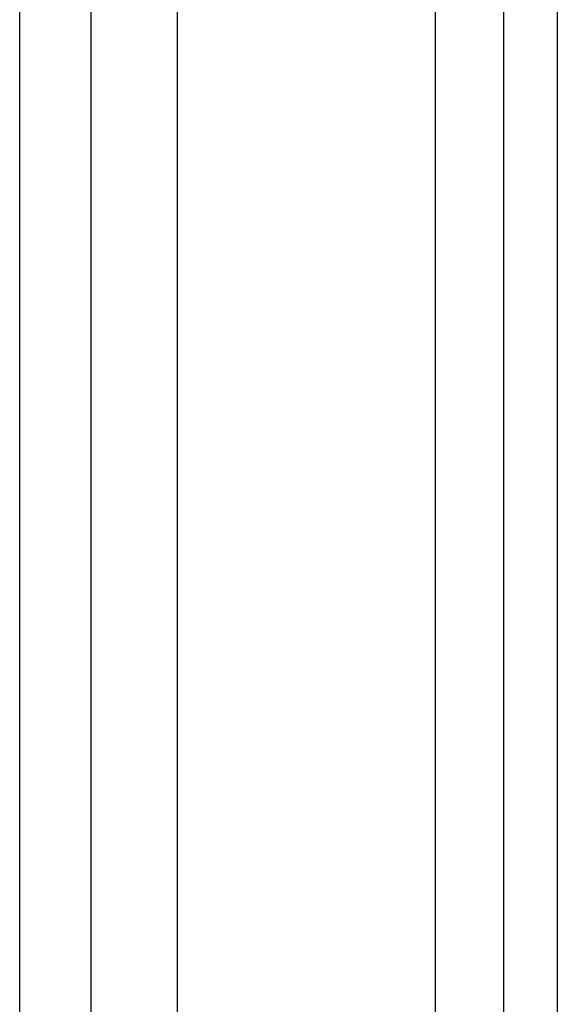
# Model space of a CAD drawing. Header units: inches. Extents: x 0 to 814, y 0 to 621.
# Tile 7 of 41: x 440.53 to 446.78, y 299.61 to 311.06. Entities that reach past the tile are written whole.
import ezdxf

# ---------------------------------------------------------------- set-up
doc = ezdxf.new("R2010")
doc.units = ezdxf.units.IN
doc.header["$LTSCALE"] = 10
doc.header["$MEASUREMENT"] = 0

msp = doc.modelspace()

# ---------------------------------------------------------------- linework, layer by layer
for p, q in [((440.527, 353.122), (440.527, 278.922)), ((441.357, 295.289), (441.357, 336.754)), ((442.357, 336.754), (442.357, 295.289)), ((445.357, 336.754), (445.357, 295.289)), ((446.777, 336.447), (446.777, 295.596)), ((446.157, 296.322), (446.157, 335.721))]:
    msp.add_line(p, q)

doc.saveas('drawing.dxf')
